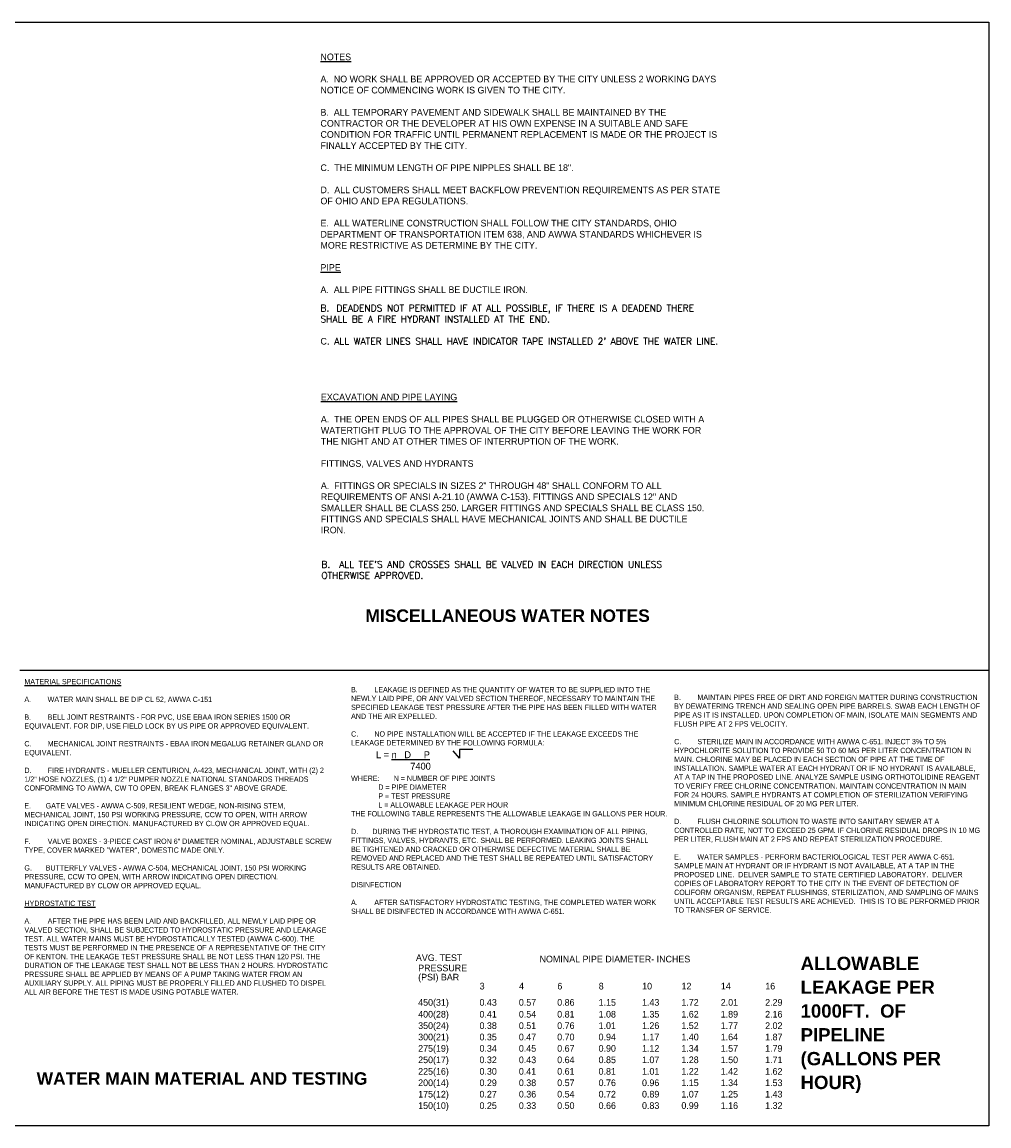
# Model space of a CAD drawing. Header units: feet. Extents: x 6 to 191, y 4 to 30.
# Tile 32 of 42: x 80 to 98, y 4 to 24. Entities that reach past the tile are written whole.
import ezdxf
from ezdxf.enums import TextEntityAlignment as Align

# ---------------------------------------------------------------- set-up
doc = ezdxf.new("R2010")
doc.units = ezdxf.units.FT
doc.header["$MEASUREMENT"] = 0
for name, color, linetype in [('BORDER_TXT', 9, 'Continuous'), ('SHEET', 7, 'Continuous'), ('text', 9, 'Continuous')]:
    doc.layers.add(name, color=color, linetype=linetype)
doc.layers.add('COLUMNS', color=6, linetype='Continuous', plot=False)
doc.styles.add('SOLID', font='arialbd.ttf')
doc.styles.get("Standard").update_dxf_attribs({"font": 'font31.shx'})

msp = doc.modelspace()

# ---------------------------------------------------------------- linework, layer by layer
at = {"layer": 'COLUMNS', "color": 1}
msp.add_lwpolyline([(68.09752, 3.62445), (68.09752, 24.37445), (98.47252, 24.37445), (98.47252, 3.62445)], close=True, dxfattribs=at)
at = {"layer": 'SHEET', "flags": 128}
msp.add_lwpolyline([(80.25186, 12.19069), (98.47252, 12.19069)], dxfattribs=at)
at = {"layer": 'text'}
for p, q in [((88.52113, 10.53447), (88.3981, 10.67777)), ((88.76719, 10.69824), (88.52113, 10.69824)), ((88.52113, 10.69824), (88.52113, 10.53447))]:
    msp.add_line(p, q, dxfattribs=at)

# ---------------------------------------------------------------- texts
at = {"layer": 'BORDER_TXT', "style": 'SOLID'}
for s, p in [('MISCELLANEOUS WATER NOTES', (89.42355, 13.09917)), ('WATER MAIN MATERIAL AND TESTING', (83.67915, 4.3986))]:
    msp.add_text(s, height=0.234375, dxfattribs=at).set_placement(p, align=Align.CENTER)
at = {"layer": 'text'}
for s, height, p in [('L = %%un   D     P', 0.1291762, (86.95013, 10.53738)), ('  7400', 0.129176, (87.4992, 10.32208)), ('AVG. TEST', 0.125, (87.69975, 6.72395)), ('PRESSURE', 0.125, (87.74241, 6.53096)), ('NOMINAL PIPE DIAMETER- INCHES', 0.124999, (90.02455, 6.69865)), ('(PSI) BAR', 0.125, (87.74241, 6.35926)), ('3', 0.125, (88.89799, 6.18954)), ('4', 0.125, (89.63807, 6.18954)), ('6', 0.125, (90.35916, 6.18954)), ('8', 0.125, (91.13719, 6.18954)), ('10', 0.125, (91.95316, 6.18954)), ('12', 0.125, (92.69323, 6.18954)), ('14', 0.125, (93.43331, 6.18954)), ('16', 0.125, (94.26826, 6.18954)), ('450(31)', 0.125, (87.74241, 5.88396)), ('0.43', 0.125, (88.89525, 5.88396)), ('0.57', 0.125, (89.63532, 5.88396)), ('0.86', 0.125, (90.35642, 5.88396)), ('1.15', 0.125, (91.13444, 5.88396)), ('1.43', 0.125, (91.95042, 5.88396)), ('1.72', 0.125, (92.69049, 5.88396)), ('2.01', 0.125, (93.43056, 5.88396)), ('2.29', 0.125, (94.26551, 5.88396)), ('400(28)', 0.125, (87.74241, 5.66159)), ('0.41', 0.125, (88.89525, 5.66159)), ('0.54', 0.125, (89.63532, 5.66159)), ('0.81', 0.125, (90.35642, 5.66159)), ('1.08', 0.125, (91.13444, 5.66159)), ('1.35', 0.125, (91.95042, 5.66159)), ('1.62', 0.125, (92.69049, 5.66159)), ('1.89', 0.125, (93.43056, 5.66159)), ('2.16', 0.125, (94.26551, 5.66159)), ('350(24)', 0.125, (87.74241, 5.44731)), ('0.38', 0.125, (88.89525, 5.44731)), ('0.51', 0.125, (89.63532, 5.44731)), ('0.76', 0.125, (90.35642, 5.44731)), ('1.01', 0.125, (91.13444, 5.44731)), ('1.26', 0.125, (91.95042, 5.44731)), ('1.52', 0.125, (92.69049, 5.44731)), ('1.77', 0.125, (93.43056, 5.44731)), ('2.02', 0.125, (94.26551, 5.44731)), ('300(21)', 0.125, (87.74241, 5.23302)), ('0.35', 0.125, (88.89525, 5.23302)), ('0.47', 0.125, (89.63532, 5.23302)), ('0.70', 0.125, (90.35642, 5.23302)), ('0.94', 0.125, (91.13444, 5.23302)), ('1.17', 0.125, (91.95042, 5.23302)), ('1.40', 0.125, (92.69049, 5.23302)), ('1.64', 0.125, (93.43056, 5.23302)), ('1.87', 0.125, (94.26551, 5.23302)), ('275(19)', 0.125, (87.74241, 5.01874)), ('0.34', 0.125, (88.89525, 5.01874)), ('0.45', 0.125, (89.63532, 5.01874)), ('0.67', 0.125, (90.35642, 5.01874)), ('0.90', 0.125, (91.13444, 5.01874)), ('1.12', 0.125, (91.95042, 5.01874)), ('1.34', 0.125, (92.69049, 5.01874)), ('1.57', 0.125, (93.43056, 5.01874)), ('1.79', 0.125, (94.26551, 5.01874)), ('250(17)', 0.125, (87.74241, 4.80445)), ('0.32', 0.125, (88.89525, 4.80445)), ('0.43', 0.125, (89.63532, 4.80445)), ('0.64', 0.125, (90.35642, 4.80445)), ('0.85', 0.125, (91.13444, 4.80445)), ('1.07', 0.125, (91.95042, 4.80445)), ('1.28', 0.125, (92.69049, 4.80445)), ('1.50', 0.125, (93.43056, 4.80445)), ('1.71', 0.125, (94.26551, 4.80445)), ('225(16)', 0.125, (87.74241, 4.58717)), ('0.30', 0.125, (88.89525, 4.58717)), ('0.41', 0.125, (89.63532, 4.58717)), ('0.61', 0.125, (90.35642, 4.58717)), ('0.81', 0.125, (91.13444, 4.58717)), ('1.01', 0.125, (91.95042, 4.58717)), ('1.22', 0.125, (92.69049, 4.58717)), ('1.42', 0.125, (93.43056, 4.58717)), ('1.62', 0.125, (94.26551, 4.58717)), ('200(14)', 0.125, (87.74241, 4.37288)), ('0.29', 0.125, (88.89525, 4.37288)), ('0.38', 0.125, (89.63532, 4.37288)), ('0.57', 0.125, (90.35642, 4.37288)), ('0.76', 0.125, (91.13444, 4.37288)), ('0.96', 0.125, (91.95042, 4.37288)), ('1.15', 0.125, (92.69049, 4.37288)), ('1.34', 0.125, (93.43056, 4.37288)), ('1.53', 0.125, (94.26551, 4.37288)), ('175(12)', 0.125, (87.74241, 4.1586)), ('0.27', 0.125, (88.89525, 4.1586)), ('0.36', 0.125, (89.63532, 4.1586)), ('0.54', 0.125, (90.35642, 4.1586)), ('0.72', 0.125, (91.13444, 4.1586)), ('0.89', 0.125, (91.95042, 4.1586)), ('1.07', 0.125, (92.69049, 4.1586)), ('1.25', 0.125, (93.43056, 4.1586)), ('1.43', 0.125, (94.26551, 4.1586)), ('150(10)', 0.125, (87.74241, 3.94431)), ('0.25', 0.125, (88.89525, 3.94431)), ('0.33', 0.125, (89.63532, 3.94431)), ('0.50', 0.125, (90.35642, 3.94431)), ('0.66', 0.125, (91.13444, 3.94431)), ('0.83', 0.125, (91.95042, 3.94431)), ('0.99', 0.125, (92.69049, 3.94431)), ('1.16', 0.125, (93.43056, 3.94431)), ('1.32', 0.125, (94.26551, 3.94431))]:
    msp.add_text(s, height=height, dxfattribs=at).set_placement(p)
at = {"layer": 'text', "attachment_point": 1}
for s, insert, char_height, width in [('{\\LNOTES\\P}\\PA.  NO WORK SHALL BE APPROVED OR ACCEPTED BY THE CITY UNLESS 2 WORKING DAYS NOTICE OF COMMENCING WORK IS GIVEN TO THE CITY.\\P\\PB.  ALL TEMPORARY PAVEMENT AND SIDEWALK SHALL BE MAINTAINED BY THE CONTRACTOR OR THE DEVELOPER AT HIS OWN EXPENSE IN A SUITABLE AND SAFE CONDITION FOR TRAFFIC UNTIL PERMANENT REPLACEMENT IS MADE OR THE PROJECT IS FINALLY ACCEPTED BY THE CITY.\\P\\PC.  THE MINIMUM LENGTH OF PIPE NIPPLES SHALL BE 18".\\P\\PD.  ALL CUSTOMERS SHALL MEET BACKFLOW PREVENTION REQUIREMENTS AS PER STATE OF OHIO AND EPA REGULATIONS.\\P\\PE.  ALL WATERLINE CONSTRUCTION SHALL FOLLOW THE CITY STANDARDS, OHIO DEPARTMENT OF TRANSPORTATION ITEM 638, AND AWWA STANDARDS WHICHEVER IS MORE RESTRICTIVE AS DETERMINE BY THE CITY.\\P\\P{\\LPIPE\\P}\\PA.  ALL PIPE FITTINGS SHALL BE DUCTILE IRON.\\P ', (85.90529, 23.78283), 0.125, 7.5756276), ('{\\LEXCAVATION AND PIPE LAYING\\P}\\PA.  THE OPEN ENDS OF ALL PIPES SHALL BE PLUGGED OR OTHERWISE CLOSED WITH A WATERTIGHT PLUG TO THE APPROVAL OF THE CITY BEFORE LEAVING THE WORK FOR THE NIGHT AND AT OTHER TIMES OF INTERRUPTION OF THE WORK.\\P\\PFITTINGS, VALVES AND HYDRANTS\\P\\PA.  FITTINGS OR SPECIALS IN SIZES 2" THROUGH 48" SHALL CONFORM TO ALL REQUIREMENTS OF ANSI A-21.10 (AWWA C-153). FITTINGS AND SPECIALS 12" AND SMALLER SHALL BE CLASS 250. LARGER FITTINGS AND SPECIALS SHALL BE CLASS 150. FITTINGS AND SPECIALS SHALL HAVE MECHANICAL JOINTS AND SHALL BE DUCTILE IRON.', (85.91249, 17.38926), 0.125, 7.3787157), ('{\\LMATERIAL SPECIFICATIONS\\P}\\PA.^I WATER MAIN SHALL BE DIP CL 52, AWWA C-151\\P\\PB.^I BELL JOINT RESTRAINTS - FOR PVC, USE EBAA IRON SERIES 1500 OR EQUIVALENT. FOR DIP, USE FIELD LOCK BY US PIPE OR APPROVED EQUIVALENT.\\P\\PC.^I MECHANICAL JOINT RESTRAINTS - EBAA IRON MEGALUG RETAINER GLAND OR EQUIVALENT.\\P\\PD.^I FIRE HYDRANTS - MUELLER CENTURION, A-423, MECHANICAL JOINT, WITH (2) 2 1/2" HOSE NOZZLES, (1) 4 1/2" PUMPER NOZZLE NATIONAL STANDARDS THREADS CONFORMING TO AWWA, CW TO OPEN, BREAK FLANGES 3" ABOVE GRADE.\\P\\PE.^IGATE VALVES - AWWA C-509, RESILIENT WEDGE, NON-RISING STEM, MECHANICAL JOINT, 150 PSI WORKING PRESSURE, CCW TO OPEN, WITH ARROW INDICATING OPEN DIRECTION. MANUFACTURED BY CLOW OR APPROVED EQUAL. \\P\\PF.^I VALVE BOXES - 3-PIECE CAST IRON 6" DIAMETER NOMINAL, ADJUSTABLE SCREW TYPE, COVER MARKED "WATER", DOMESTIC MADE ONLY.\\P\\PG.^IBUTTERFLY VALVES - AWWA C-504, MECHANICAL JOINT, 150 PSI WORKING PRESSURE, CCW TO OPEN, WITH ARROW INDICATING OPEN DIRECTION. MANUFACTURED BY CLOW OR APPROVED EQUAL. \\P\\P{\\LHYDROSTATIC TEST\\P}\\PA.^I AFTER THE PIPE HAS BEEN LAID AND BACKFILLED, ALL NEWLY LAID PIPE OR VALVED SECTION, SHALL BE SUBJECTED TO HYDROSTATIC PRESSURE AND LEAKAGE TEST. ALL WATER MAINS MUST BE HYDROSTATICALLY TESTED (AWWA C-600). THE TESTS MUST BE PERFORMED IN THE PRESENCE OF A REPRESENTATIVE OF THE CITY OF KENTON. THE LEAKAGE TEST PRESSURE SHALL BE NOT LESS THAN 120 PSI. THE DURATION OF THE LEAKAGE TEST SHALL NOT BE LESS THAN 2 HOURS. HYDROSTATIC PRESSURE SHALL BE APPLIED BY MEANS OF A PUMP TAKING WATER FROM AN AUXILIARY SUPPLY. ALL PIPING MUST BE PROPERLY FILLED AND FLUSHED TO DISPEL ALL AIR BEFORE THE TEST IS MADE USING POTABLE WATER.', (80.33907, 12.02649), 0.1, 5.760531), ('\\P{\\Fau101s01|c0;B.^I} LEAKAGE IS DEFINED AS THE QUANTITY OF WATER TO BE SUPPLIED INTO THE NEWLY LAID PIPE, OR ANY VALVED SECTION THEREOF, NECESSARY TO MAINTAIN THE SPECIFIED LEAKAGE TEST PRESSURE AFTER THE PIPE HAS BEEN FILLED WITH WATER AND THE AIR EXPELLED.\\P\\P{\\Fau101s01|c0;C.^I} NO PIPE INSTALLATION WILL BE ACCEPTED IF THE LEAKAGE EXCEEDS THE LEAKAGE DETERMINED BY THE FOLLOWING FORMULA:\\P\\P\\P\\PWHERE:^IN = NUMBER OF PIPE JOINTS\\P^I   D = PIPE DIAMETER\\P^I   P = TEST PRESSURE\\P^I   L = ALLOWABLE LEAKAGE PER HOUR\\PTHE FOLLOWING TABLE REPRESENTS THE ALLOWABLE LEAKAGE IN GALLONS PER HOUR.\\P\\PD.^IDURING THE HYDROSTATIC TEST, A THOROUGH EXAMINATION OF ALL PIPING, FITTINGS, VALVES, HYDRANTS, ETC. SHALL BE PERFORMED. LEAKING JOINTS SHALL BE TIGHTENED AND CRACKED OR OTHERWISE DEFECTIVE MATERIAL SHALL BE REMOVED AND REPLACED AND THE TEST SHALL BE REPEATED UNTIL SATISFACTORY RESULTS ARE OBTAINED.\\P\\P{\\Fau101s01|c0;DISINFECTION\\P\\PA.^I }AFTER SATISFACTORY HYDROSTATIC TESTING, THE COMPLETED WATER WORK SHALL BE DISINFECTED IN ACCORDANCE WITH AWWA C-651.', (86.48115, 12.04324), 0.1, 5.760531), ('\\P{\\Fau101s01|c0;B.^I }MAINTAIN PIPES FREE OF DIRT AND FOREIGN MATTER DURING CONSTRUCTION BY DEWATERING TRENCH AND SEALING OPEN PIPE BARRELS. SWAB EACH LENGTH OF PIPE AS IT IS INSTALLED. UPON COMPLETION OF MAIN, ISOLATE MAIN SEGMENTS AND FLUSH PIPE AT 2 FPS VELOCITY.\\P\\P{\\Fau101s01|c0;C.^I }STERILIZE MAIN IN ACCORDANCE WITH AWWA C-651. INJECT 3% TO 5% HYPOCHLORITE SOLUTION TO PROVIDE 50 TO 60 MG PER LITER CONCENTRATION IN MAIN. CHLORINE MAY BE PLACED IN EACH SECTION OF PIPE AT THE TIME OF INSTALLATION. SAMPLE WATER AT EACH HYDRANT OR IF NO HYDRANT IS AVAILABLE, AT A TAP IN THE PROPOSED LINE. ANALYZE SAMPLE USING ORTHOTOLIDINE REAGENT TO VERIFY FREE CHLORINE CONCENTRATION. MAINTAIN CONCENTRATION IN MAIN FOR 24 HOURS. SAMPLE HYDRANTS AT COMPLETION OF STERILIZATION VERIFYING MINIMUM CHLORINE RESIDUAL OF 20 MG PER LITER.\\P\\P{\\Fau101s01|c0;D.^I} FLUSH CHLORINE SOLUTION TO WASTE INTO SANITARY SEWER AT A CONTROLLED RATE, NOT TO EXCEED 25 GPM. IF CHLORINE RESIDUAL DROPS IN 10 MG PER LITER, FLUSH MAIN AT 2 FPS AND REPEAT STERILIZATION PROCEDURE.\\P\\P{\\Fau101s01|c0;E.^I} WATER SAMPLES - PERFORM BACTERIOLOGICAL TEST PER AWWA C-651.  SAMPLE MAIN AT HYDRANT OR IF HYDRANT IS NOT AVAILABLE, AT A TAP IN THE PROPOSED LINE.  DELIVER SAMPLE TO STATE CERTIFIED LABORATORY.  DELIVER COPIES OF LABORATORY REPORT TO THE CITY IN THE EVENT OF DETECTION OF COLIFORM ORGANISM, REPEAT FLUSHINGS, STERILIZATION, AND SAMPLING OF MAINS UNTIL ACCEPTABLE TEST RESULTS ARE ACHIEVED.  THIS IS TO BE PERFORMED PRIOR TO TRANSFER OF SERVICE.', (92.55457, 11.89936), 0.1, 5.760531)]:
    msp.add_mtext(s, dxfattribs=dict(at, insert=insert, char_height=char_height, width=width))
at = {"layer": 'text', "char_height": 0.125, "attachment_point": 1, "style": 'SOLID'}
for s, insert, width in [("{\\Fsimplex|c0;B. } {\\Fsimplex|c0;DEADENDS NOT PERMITTED IF AT ALL POSSIBLE, IF THERE IS A DEADEND THERE SHALL BE A FIRE HYDRANT INSTALLED AT THE END.\\P\\P\\Fau101s01|c0;C\\Fsimplex|c0;. ALL WATER LINES SHALL HAVE INDICATOR TAPE INSTALLED 2' ABOVE THE WATER LINE. }", (85.90555, 19.062), 7.0553451), ("{\\Fsimplex|c0;B.  ALL TEE'S AND CROSSES SHALL BE VALVED IN EACH DIRECTION UNLESS OTHERWISE APPROVED.}", (85.92141, 14.24349), 7.0256607)]:
    msp.add_mtext(s, dxfattribs=dict(at, insert=insert, width=width))
at = {"layer": 'text', "insert": (94.93165, 6.80504), "char_height": 0.249998, "width": 2.6910211, "attachment_point": 1, "line_spacing_factor": 1.073896, "style": 'SOLID'}
msp.add_mtext('ALLOWABLE LEAKAGE PER 1000FT.  OF PIPELINE (GALLONS PER HOUR)', dxfattribs=at)

doc.saveas('drawing.dxf')
